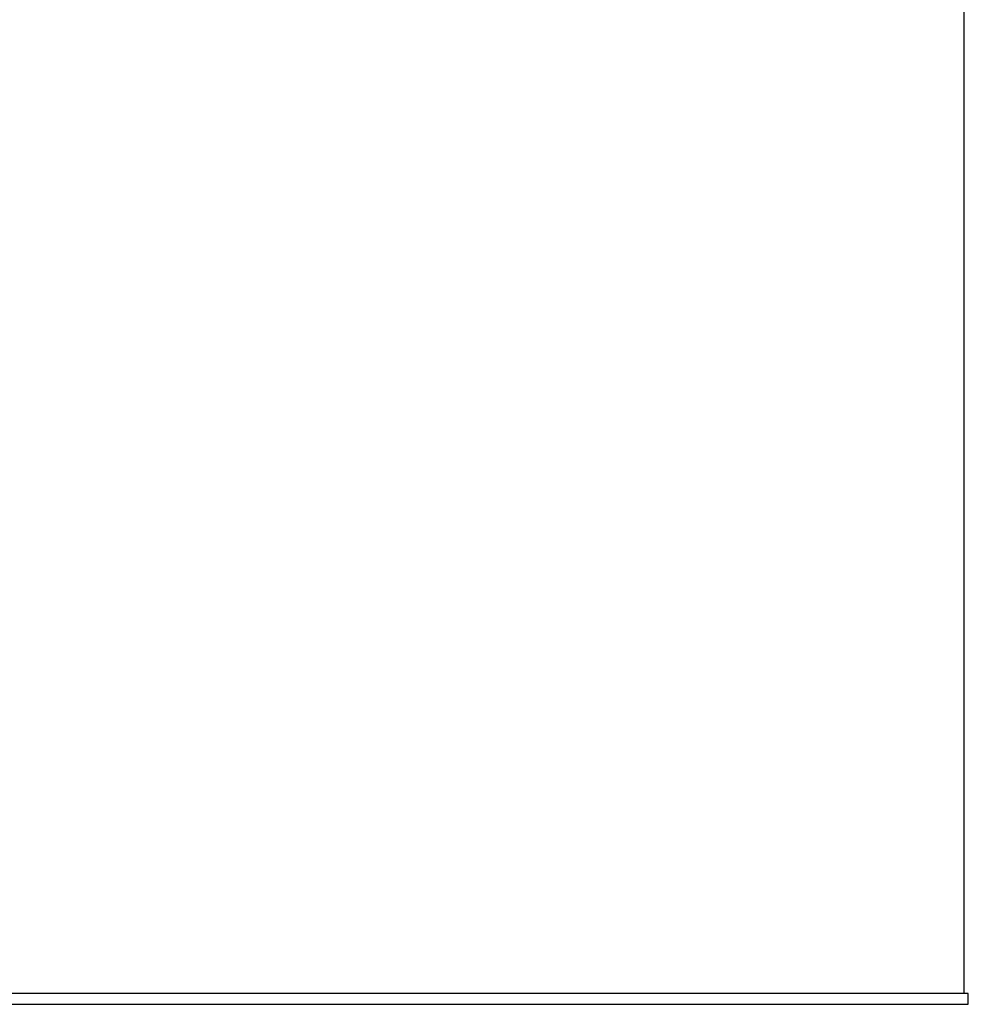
# Model space of a CAD drawing. Header units: millimetres. Extents: x 2625 to 14390, y 2229 to 15574.
# Tile 13 of 16: x 10246 to 13157, y 5880 to 8901. Entities that reach past the tile are written whole.
import ezdxf

# ---------------------------------------------------------------- set-up
doc = ezdxf.new("R2010")
doc.units = ezdxf.units.MM
doc.header["$LTSCALE"] = 5

msp = doc.modelspace()

# ---------------------------------------------------------------- linework, layer by layer
at = {"color": 7, "linetype": 'Continuous', "lineweight": 25}
for p, q in [((13144.8, 5913.5), (13144.8, 12038.5)), ((11424.8, 5913.5), (9692.3, 5913.5)), ((13157.3, 5913.5), (11424.8, 5913.5)), ((13156.8, 5880.2), (13157.3, 5913.5))]:
    msp.add_line(p, q, dxfattribs=at)
at = {"color": 8, "linetype": 'Continuous', "lineweight": 25}
for p, q in [((9692.9, 5880.2), (11424.8, 5880.2)), ((11424.8, 5880.2), (13156.8, 5880.2))]:
    msp.add_line(p, q, dxfattribs=at)

doc.saveas('drawing.dxf')
